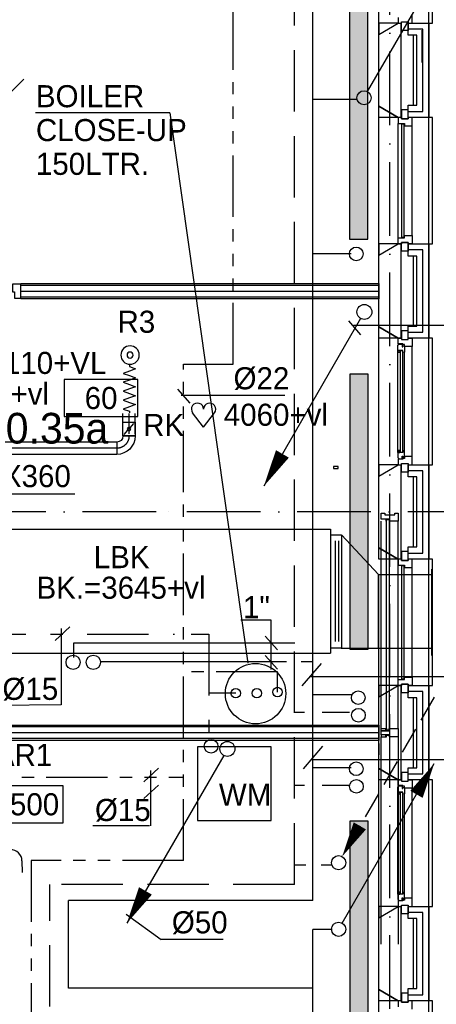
# Model space of a CAD drawing. Extents: x 25315 to 170951, y 867852 to 951952.
# Tile 67 of 119: x 131205 to 134603, y 894414 to 902440. Entities that reach past the tile are written whole.
import ezdxf
from ezdxf.enums import TextEntityAlignment as Align

# ---------------------------------------------------------------- set-up
doc = ezdxf.new("R2010")
doc.units = 0
doc.header["$LTSCALE"] = 100
for name, pattern in [('2322107', [2000, 1000, 1000]), ('2322108', [7, 5, -2]), ('2322109', [10, 5, -2, 1, -2]), ('2322110', [10, 5, -1, 1, -1, 1, -1]), ('2322111', [12, 5, -1, 1, -1, 1, -1, 1, -1]), ('2322121', [2000, 1000, 1000]), ('CENTER2', [11.25, 7.5, -1.25, 1.25, -1.25]), ('CENTER4', [5, 3.125, -0.625, 0.625, -0.625]), ('DASHDOT', [9, 6, -1.5, 0, -1.5]), ('LURETOUR', [6, 4, -2])]:
    doc.linetypes.add(name, pattern=pattern)
doc.layers.get('0').update_dxf_attribs({"linetype": 'CONTINUOUS'})
for name, color, linetype in [('AL$7----_STRAMIEN', 1, 'DASHDOT'), ('BOUW', 8, 'CONTINUOUS'), ('FL82----', 7, 'CONTINUOUS'), ('WL524---', 4, 'CONTINUOUS'), ('WL531---', 4, 'CONTINUOUS'), ('WL532---', 4, 'CONTINUOUS'), ('WL5327--', 4, 'CONTINUOUS'), ('WL561---', 4, 'CONTINUOUS'), ('WL561---_AANVOER', 4, 'CONTINUOUS'), ('WL561---_RETOUR', 4, 'CONTINUOUS'), ('WL570---', 3, 'CONTINUOUS'), ('WL570---_HARTLIJN', 7, 'CONTINUOUS'), ('WL570---_RETOUR', 3, 'CONTINUOUS'), ('WL570---_TOEVOER', 3, 'CONTINUOUS'), ('WM570---', 1, 'CONTINUOUS')]:
    doc.layers.add(name, color=color, linetype=linetype)
doc.styles.add('BURO-018', font='BUROFONT.shx', dxfattribs={"height": 180})
doc.styles.add('BURO-025', font='BUROFONT.shx', dxfattribs={"height": 250})

# ---------------------------------------------------------------- blocks, each defined once
blk = doc.blocks.new('LDV2121')
at = {"color": 0, "linetype": 'CONTINUOUS'}
blk.add_line((-0.25, -0.433), (-6.75, -11.691), dxfattribs=at)
blk.add_lwpolyline([(-6.75, -11.691, 0, 1, 0), (-5.5, -9.526, 1, 1, 0)], format="xyseb", dxfattribs=at)
blk.add_circle((0, 0), 0.5, dxfattribs=at)
blk = doc.blocks.new('LDV3108')
at = {"color": 0, "linetype": 'CONTINUOUS'}
for p, q in [((6.75, 11.691), (5.813, 10.068)), ((5.438, 9.418), (4.5, 7.794)), ((4.125, 7.145), (3.188, 5.521)), ((2.813, 4.871), (1.875, 3.248)), ((1.5, 2.598), (0.563, 0.974))]:
    blk.add_line(p, q, dxfattribs=at)
blk.add_lwpolyline([(0.25, 0.433, 0, 1, 0), (1.5, 2.598, 1, 1, 0)], format="xyseb", dxfattribs=at)
blk.add_circle((0, 0), 0.5, dxfattribs=at)
blk = doc.blocks.new('LDV1107')
at = {"color": 0, "linetype": 'CONTINUOUS'}
blk.add_line((0.25, 0.433), (6.75, 11.691), dxfattribs=at)
blk.add_lwpolyline([(6.75, 11.691, 0, 1, 0), (5.5, 9.526, 1, 1, 0)], format="xyseb", dxfattribs=at)
blk.add_circle((0, 0), 0.5, dxfattribs=at)
blk = doc.blocks.new('LU-ORND')
at = {"color": 0, "linetype": 'CONTINUOUS'}
for p, q in [((-3, 1.5), (-3, -1.5)), ((3, 1.5), (-3, 1.5)), ((3, -1.5), (3, 1.5)), ((-3, -1.5), (3, -1.5))]:
    blk.add_line(p, q, dxfattribs=at)
blk = doc.blocks.new('LU-1D-F-64187')
at = {"color": 0, "linetype": 'CONTINUOUS'}
for p, q in [((-195.6, 0), (-182, 0)), ((-182, 0), (-163.8, 50)), ((-163.8, 50), (-145.6, 0)), ((-145.6, 0), (-127.4, -50)), ((-127.4, -50), (-109.2, 0)), ((-109.2, 0), (-91, 50)), ((-91, 50), (-72.8, 0)), ((-72.8, 0), (-54.6, -50)), ((-54.6, -50), (-36.4, 0)), ((-36.4, 0), (-18.2, 50)), ((-18.2, 50), (0, 0)), ((0, 0), (18.2, -50)), ((18.2, -50), (36.4, 0)), ((36.4, 0), (54.6, 50)), ((54.6, 50), (72.8, 0)), ((72.8, 0), (91, -50)), ((91, -50), (109.2, 0)), ((109.2, 0), (127.4, 50)), ((127.4, 50), (145.6, 0)), ((145.6, 0), (163.8, -50)), ((163.8, -50), (182, 0)), ((182, 0), (195.6, 0))]:
    blk.add_line(p, q, dxfattribs=at)
blk = doc.blocks.new('2322401')
at = {"color": 0, "linetype": 'CONTINUOUS'}
for p, q in [((-0.5, 0.5, 1), (-0.5, 0.5)), ((-0.5, 0.5, 1), (-0.5, -0.5, 1)), ((0.5, 0.5, 1), (-0.5, 0.5, 1)), ((0.5, 0.5), (-0.5, 0.5)), ((-0.5, 0.5), (-0.5, -0.5)), ((0.5, 0.5, 1), (0.5, 0.5)), ((0.5, -0.5, 1), (0.5, 0.5, 1)), ((0.5, -0.5), (0.5, 0.5)), ((-0.5, -0.5, 1), (-0.5, -0.5)), ((-0.5, -0.5, 1), (0.5, -0.5, 1)), ((-0.5, -0.5), (0.5, -0.5)), ((0.5, -0.5, 1), (0.5, -0.5))]:
    blk.add_line(p, q, dxfattribs=at)
blk = doc.blocks.new('CVHATCH1')
at = {"color": 0, "linetype": 'CONTINUOUS'}
blk.add_solid([(-0.5, -0.5), (0.5, -0.5), (-0.5, 0.5), (0.5, 0.5)], dxfattribs=at)
blk = doc.blocks.new('HART')
at = {"color": 1}
for q in [(-39.7, 52.4), (39.7, 52.4)]:
    blk.add_line((0, 0), q, dxfattribs=at)
for centre, start, end in [((-22.1, 65.7), 0, 217.1867), ((22.1, 65.7), 322.8133, 180)]:
    blk.add_arc(centre, 22.1, start, end, dxfattribs=at)
blk = doc.blocks.new('LU-1D-K-64')
at = {"color": 0, "linetype": 'CONTINUOUS'}
for p, q in [((-0.5, 50), (0.5, 50)), ((-0.5, -50), (0.5, -50))]:
    blk.add_line(p, q, dxfattribs=at)
at = {"layer": 'WL570---_HARTLIJN', "linetype": 'CENTER2'}
blk.add_line((-0.5, 0), (0.5, 0), dxfattribs=at)
blk = doc.blocks.new('LU-1D-B--1-645A64')
at = {"color": 0, "linetype": 'CONTINUOUS'}
for p, q in [((-100, -50), (-100, 50)), ((-50, -100), (50, -100))]:
    blk.add_line(p, q, dxfattribs=at)
for radius in [150, 50]:
    blk.add_arc((-100, -100), radius, 0, 90, dxfattribs=at)
at = {"layer": 'WL570---_HARTLIJN', "linetype": 'CENTER4'}
blk.add_arc((-100, -100), 100, 0, 90, dxfattribs=at)
blk = doc.blocks.new('LU-1D-KL-646F')
at = {"color": 0, "linetype": 'CONTINUOUS'}
for p, q in [((-55.9, 50), (-55.9, -50)), ((55.9, 50), (-55.9, 50)), ((45.4, 40.7), (10.4, 9.3)), ((55.9, -50), (55.9, 50)), ((-55.9, -50), (55.9, -50)), ((-10.4, -9.3), (-45.4, -40.7))]:
    blk.add_line(p, q, dxfattribs=at)
blk.add_circle((0, 0), 14, dxfattribs=at)
blk = doc.blocks.new('LU-ORNAM-969610')
at = {"color": 0, "linetype": 'CONTINUOUS'}
for radius in [75, 25]:
    blk.add_circle((0, 0), radius, dxfattribs=at)
blk = doc.blocks.new('LDS')
at = {"color": 0, "linetype": 'CONTINUOUS'}
for p, q in [((0, 1), (1, 1)), ((0, -1), (1, -1))]:
    blk.add_line(p, q, dxfattribs=at)
blk.add_arc((0, 0), 1, 90, 270, dxfattribs=at)

msp = doc.modelspace()

# ---------------------------------------------------------------- linework, layer by layer
at = {"color": 2, "linetype": 'CONTINUOUS'}
for centre in [(131641.3, 897201.6), (131806.1, 897201.6)]:
    msp.add_circle(centre, 57.8, dxfattribs=at)
at = {"layer": 'AL$7----_STRAMIEN', "color": 1}
for p, q in [((134223.6, 877276.5), (134223.6, 949018.6)), ((132317.6, 898427.5), (129971.7, 898427.5)), ((135869.9, 898427.5), (132408.7, 898427.5))]:
    msp.add_line(p, q, dxfattribs=at)
at = {"layer": 'BOUW'}
for p, q in [((134543.6, 880107.5), (134543.6, 929347.5)), ((134133.6, 902320.3), (134133.6, 903535.1)), ((134573.6, 902412.7), (134573.6, 903442.7)), ((134407.6, 902412.7), (134407.6, 902479.7)), ((134133.6, 902320.3), (134293.6, 902412.7)), ((134133.6, 902412.7), (134133.6, 902320.3)), ((134293.6, 902412.7), (134133.6, 902412.7)), ((134133.6, 902320.3), (134293.6, 902412.7)), ((134293.6, 902456.7), (134293.6, 902412.7)), ((134293.6, 902412.7), (134318.6, 902412.7)), ((134293.6, 902412.7), (134313.6, 902412.7)), ((134313.6, 902412.7), (134313.6, 901642.7)), ((134318.6, 902351.7), (134318.6, 902422.7)), ((134318.6, 902422.7), (134374.6, 902422.7)), ((134318.6, 902422.7), (134374.6, 902422.7)), ((134318.6, 902412.7), (134318.6, 902422.7)), ((134374.6, 902422.7), (134374.6, 902351.7)), ((134374.6, 902422.7), (134374.6, 902412.7)), ((134374.6, 902412.7), (134407.6, 902412.7)), ((134374.6, 902412.7), (134543.6, 902412.7)), ((134374.6, 902312.7), (134374.6, 902412.7)), ((134543.6, 902412.7), (134543.6, 901642.7)), ((134543.6, 902412.7), (134573.6, 902412.7)), ((134133.6, 901735.1), (134133.6, 902320.3)), ((134374.6, 902351.7), (134318.6, 902351.7)), ((134493.6, 902362.7), (134374.6, 902362.7)), ((134493.6, 901692.7), (134493.6, 902362.7)), ((134443.6, 902312.7), (134374.6, 902312.7)), ((134443.6, 901742.7), (134443.6, 902312.7)), ((134293.6, 901642.7), (134133.6, 901735.1)), ((134374.6, 901642.7), (134374.6, 901742.7)), ((134374.6, 901742.7), (134443.6, 901742.7)), ((134374.6, 901692.7), (134493.6, 901692.7)), ((134313.6, 901642.7), (134293.6, 901642.7)), ((134543.6, 901642.7), (134374.6, 901642.7)), ((134154.6, 896661.2), (134154.6, 898351.7)), ((134196.6, 898364.7), (134217.6, 898364.7)), ((134196.6, 896648.2), (134196.6, 898364.7)), ((134217.6, 898364.7), (134217.6, 896648.2)), ((134293.6, 896661.2), (134293.6, 898351.7)), ((134217.6, 896648.2), (134196.6, 896648.2)), ((134133.6, 896540.5), (134133.6, 896448.1)), ((134154.6, 894903.7), (134154.6, 896594.2)), ((134293.6, 896594.2), (134293.6, 894903.7)), ((134133.6, 895120.3), (134293.6, 895212.7)), ((134293.6, 895212.7), (134313.6, 895212.7)), ((134313.6, 895212.7), (134313.6, 894442.7)), ((134374.6, 895212.7), (134543.6, 895212.7)), ((134374.6, 895112.7), (134374.6, 895212.7)), ((134543.6, 895212.7), (134543.6, 894442.7)), ((134133.6, 894535.1), (134133.6, 895120.3)), ((134313.6, 895112.7), (134313.6, 894542.7)), ((134493.6, 895162.7), (134374.6, 895162.7)), ((134493.6, 895162.7), (134374.6, 895162.7)), ((134443.6, 895112.7), (134374.6, 895112.7)), ((134413.6, 895112.7), (134413.6, 894542.7)), ((134443.6, 894542.7), (134443.6, 895112.7)), ((134493.6, 894492.7), (134493.6, 895162.7)), ((134493.6, 894492.7), (134493.6, 895162.7)), ((134133.6, 894535.1), (134293.6, 894442.7)), ((134133.6, 894442.7), (134133.6, 894535.1)), ((134133.6, 893320.3), (134133.6, 894535.1)), ((134293.6, 894442.7), (134133.6, 894535.1)), ((134374.6, 894442.7), (134374.6, 894542.7)), ((134374.6, 894542.7), (134443.6, 894542.7)), ((134318.6, 894503.7), (134318.6, 894432.7)), ((134374.6, 894503.7), (134318.6, 894503.7)), ((134374.6, 894432.7), (134374.6, 894503.7)), ((134374.6, 894492.7), (134493.6, 894492.7)), ((134374.6, 894492.7), (134493.6, 894492.7)), ((134293.6, 894442.7), (134133.6, 894442.7)), ((134293.6, 894442.7), (134293.6, 894392.7)), ((134318.6, 894442.7), (134293.6, 894442.7)), ((134313.6, 894442.7), (134293.6, 894442.7)), ((134318.6, 894442.7), (134318.6, 894442.7)), ((134318.6, 894432.7), (134318.6, 894442.7)), ((134374.6, 894432.7), (134318.6, 894432.7)), ((134318.6, 894432.7), (134374.6, 894432.7)), ((134374.6, 894442.7), (134374.6, 894432.7)), ((134407.6, 894442.7), (134374.6, 894442.7)), ((134543.6, 894442.7), (134374.6, 894442.7)), ((134407.6, 894375.7), (134407.6, 894442.7)), ((134573.6, 894442.7), (134543.6, 894442.7)), ((134573.6, 893412.7), (134573.6, 894442.7))]:
    msp.add_line(p, q, dxfattribs=at)
at = {"layer": 'BOUW', "color": 1}
for q in [(131334.5, 901679.9), (133065.7, 897195.7)]:
    msp.add_line((132428.9, 901679.9), q, dxfattribs=at)
at = {"layer": 'BOUW'}
for points in [[(134374.6, 901692.7), (134493.6, 901692.7), (134493.6, 902362.7), (134374.6, 902362.7)], [(134313.6, 902312.7), (134313.6, 901742.7)], [(134413.6, 902312.7), (134413.6, 901742.7)], [(134133.6, 900520.3), (134133.6, 901735.1)], [(134293.6, 900662.7), (134293.6, 901592.7)], [(134543.6, 900612.7), (134573.6, 900612.7), (134573.6, 901642.7), (134543.6, 901642.7)], [(134407.6, 900679.7), (134407.6, 901575.7)], [(134374.6, 899892.7), (134493.6, 899892.7), (134493.6, 900562.7), (134374.6, 900562.7)], [(134313.6, 900512.7), (134313.6, 899942.7)], [(134413.6, 900512.7), (134413.6, 899942.7)], [(131213.6, 900170.7), (131213.6, 900284.7), (131146.6, 900284.7), (131146.6, 900221.7), (131163.6, 900221.7), (131163.6, 900170.7), (131213.6, 900170.7)], [(131213.6, 900275.2), (134133.6, 900275.2)], [(131213.6, 900227.7), (134133.6, 900227.7)], [(131213.6, 900180.2), (134133.6, 900180.2)], [(134133.6, 898720.3), (134133.6, 899935.1)], [(134543.6, 898812.7), (134573.6, 898812.7), (134573.6, 899842.7), (134543.6, 899842.7)], [(134407.6, 898879.7), (134407.6, 899775.7)], [(134290.6, 898911.9), (134290.6, 899743.5)], [(134344.6, 898926.8), (134344.6, 899728.6)], [(134313.6, 898712.7), (134313.6, 898142.7)], [(134374.6, 898092.7), (134493.6, 898092.7), (134493.6, 898762.7), (134374.6, 898762.7)], [(134413.6, 898712.7), (134413.6, 898142.7)], [(134293.6, 897062.7), (134293.6, 897992.7)], [(134543.6, 897012.7), (134573.6, 897012.7), (134573.6, 898042.7), (134543.6, 898042.7)], [(134133.6, 896580.2), (127648.1, 896580.2), (127648.1, 897910.7)], [(134133.6, 896627.7), (127695.6, 896627.7), (127695.6, 897910.7)], [(134133.6, 896675.2), (127743.1, 896675.2), (127743.1, 897910.7)], [(134133.6, 896920.3), (134133.6, 897920.8)], [(134407.6, 897079.7), (134407.6, 897975.7)], [(134374.6, 896292.7), (134493.6, 896292.7), (134493.6, 896962.7), (134374.6, 896962.7)], [(134313.6, 896912.7), (134313.6, 896342.7)], [(134413.6, 896912.7), (134413.6, 896342.7)], [(134133.6, 895120.3), (134133.6, 896335.1)], [(134543.6, 895212.7), (134573.6, 895212.7), (134573.6, 896242.7), (134543.6, 896242.7)], [(134290.6, 895311.9), (134290.6, 896143.5)], [(134407.6, 895279.7), (134407.6, 896175.7)], [(134344.6, 895326.8), (134344.6, 896128.6)]]:
    msp.add_lwpolyline(points, dxfattribs=at)
for points in [[(134293.6, 901642.7), (134133.6, 901642.7), (134133.6, 901735.1)], [(134318.6, 901632.7), (134374.6, 901632.7), (134374.6, 901703.7), (134318.6, 901703.7)], [(134293.6, 901592.7), (134293.6, 901592.7), (134344.6, 901592.7), (134344.6, 901575.7), (134407.6, 901575.7), (134407.6, 901575.7), (134407.6, 901575.7), (134407.6, 901575.7), (134407.6, 901575.7), (134407.6, 901642.7), (134374.6, 901642.7), (134374.6, 901632.7), (134318.6, 901632.7), (134318.6, 901642.7), (134318.6, 901642.7), (134293.6, 901642.7)], [(134319.6, 900667.7), (134340.6, 900667.7), (134340.6, 901587.7), (134319.6, 901587.7)], [(134293.6, 900662.7), (134293.6, 900662.7), (134344.6, 900662.7), (134344.6, 900679.7), (134407.6, 900679.7), (134407.6, 900679.7), (134407.6, 900679.7), (134407.6, 900679.7), (134407.6, 900679.7), (134407.6, 900612.7), (134374.6, 900612.7), (134374.6, 900622.7), (134318.6, 900622.7), (134318.6, 900612.7), (134318.6, 900612.7), (134293.6, 900612.7)], [(134293.6, 900612.7), (134133.6, 900612.7), (134133.6, 900520.3)], [(134313.6, 899842.7), (134293.6, 899842.7), (134133.6, 899935.1), (134133.6, 900520.3), (134293.6, 900612.7), (134313.6, 900612.7)], [(134318.6, 900622.7), (134374.6, 900622.7), (134374.6, 900551.7), (134318.6, 900551.7)], [(134374.6, 899942.7), (134443.6, 899942.7), (134443.6, 900512.7), (134374.6, 900512.7), (134374.6, 900612.7), (134543.6, 900612.7), (134543.6, 899842.7), (134374.6, 899842.7)], [(131213.6, 900290.2), (134133.6, 900290.2), (134133.6, 900165.2), (131213.6, 900165.2)], [(134293.6, 899842.7), (134133.6, 899842.7), (134133.6, 899935.1)], [(134293.6, 899842.7), (134318.6, 899842.7), (134318.6, 899832.7), (134374.6, 899832.7), (134374.6, 899842.7), (134407.6, 899842.7), (134407.6, 899775.7), (134344.6, 899775.7), (134344.6, 899792.7), (134329.6, 899792.7), (134329.6, 899798.7), (134293.6, 899798.7)], [(134318.6, 899832.7), (134374.6, 899832.7), (134374.6, 899903.7), (134318.6, 899903.7)], [(134290.6, 899786), (134294.8, 899788.4), (134294.8, 899795.5), (134324.6, 899795.5), (134324.6, 899773), (134329.6, 899773), (134329.6, 899781), (134344.6, 899781), (134344.6, 899775.7), (134344.6, 899728.6), (134331.6, 899726.5), (134331.6, 899743.5), (134290.6, 899743.5)], [(134292.9, 899743.5), (134306.4, 899743.5), (134306.4, 899726.5), (134292.9, 899726.5)], [(134308.6, 898913.9), (134329.6, 898913.9), (134329.6, 899741.5), (134308.6, 899741.5)], [(134290.6, 898869.4), (134294.8, 898866.9), (134294.8, 898859.9), (134324.6, 898859.9), (134324.6, 898882.4), (134329.6, 898882.4), (134329.6, 898874.4), (134344.6, 898874.4), (134344.6, 898879.7), (134344.6, 898926.8), (134331.6, 898928.9), (134331.6, 898911.9), (134290.6, 898911.9)], [(134292.9, 898911.9), (134306.4, 898911.9), (134306.4, 898928.9), (134292.9, 898928.9)], [(134293.6, 898812.7), (134318.6, 898812.7), (134318.6, 898822.7), (134374.6, 898822.7), (134374.6, 898812.7), (134407.6, 898812.7), (134407.6, 898879.7), (134344.6, 898879.7), (134344.6, 898862.7), (134329.6, 898862.7), (134329.6, 898856.7), (134293.6, 898856.7)], [(133801.7, 898798.9), (133763.7, 898798.9), (133763.7, 898781.9), (133801.7, 898781.9)], [(134313.6, 898042.7), (134293.6, 898042.7), (134133.6, 898135.1), (134133.6, 898720.3), (134293.6, 898812.7), (134313.6, 898812.7)], [(134293.6, 898812.7), (134133.6, 898812.7), (134133.6, 898720.3)], [(134318.6, 898822.7), (134374.6, 898822.7), (134374.6, 898751.7), (134318.6, 898751.7)], [(134374.6, 898142.7), (134443.6, 898142.7), (134443.6, 898712.7), (134374.6, 898712.7), (134374.6, 898812.7), (134543.6, 898812.7), (134543.6, 898042.7), (134374.6, 898042.7)], [(134221.6, 898351.7), (134221.6, 898368.7), (134154.6, 898368.7), (134154.6, 898418.7), (134184.1, 898418.7), (134184.1, 898404.7), (134264.1, 898404.7), (134264.1, 898418.7), (134293.6, 898418.7), (134293.6, 898351.7)], [(134192.6, 898351.7), (134196.6, 898351.7), (134196.6, 898364.7), (134217.6, 898364.7), (134217.6, 898351.7), (134221.6, 898351.7), (134221.6, 898368.7), (134192.6, 898368.7)], [(134293.6, 898042.7), (134133.6, 898042.7), (134133.6, 898135.1)], [(134318.6, 898032.7), (134374.6, 898032.7), (134374.6, 898103.7), (134318.6, 898103.7)], [(134293.6, 897992.7), (134293.6, 897992.7), (134344.6, 897992.7), (134344.6, 897975.7), (134407.6, 897975.7), (134407.6, 897975.7), (134407.6, 897975.7), (134407.6, 897975.7), (134407.6, 897975.7), (134407.6, 898042.7), (134374.6, 898042.7), (134374.6, 898032.7), (134318.6, 898032.7), (134318.6, 898042.7), (134318.6, 898042.7), (134293.6, 898042.7)], [(134319.6, 897067.7), (134340.6, 897067.7), (134340.6, 897987.7), (134319.6, 897987.7)], [(134133.6, 896565.2), (127633.1, 896565.2), (127633.1, 897910.7), (127758.1, 897910.7), (127758.1, 896690.2), (134133.6, 896690.2)], [(134293.6, 897062.7), (134293.6, 897062.7), (134344.6, 897062.7), (134344.6, 897079.7), (134407.6, 897079.7), (134407.6, 897079.7), (134407.6, 897079.7), (134407.6, 897079.7), (134407.6, 897079.7), (134407.6, 897012.7), (134374.6, 897012.7), (134374.6, 897022.7), (134318.6, 897022.7), (134318.6, 897012.7), (134318.6, 897012.7), (134293.6, 897012.7)], [(134318.6, 897022.7), (134374.6, 897022.7), (134374.6, 896951.7), (134318.6, 896951.7)], [(134293.6, 897012.7), (134133.6, 897012.7), (134133.6, 896920.3)], [(134313.6, 896242.7), (134293.6, 896242.7), (134133.6, 896335.1), (134133.6, 896920.3), (134293.6, 897012.7), (134313.6, 897012.7)], [(134374.6, 896342.7), (134443.6, 896342.7), (134443.6, 896912.7), (134374.6, 896912.7), (134374.6, 897012.7), (134543.6, 897012.7), (134543.6, 896242.7), (134374.6, 896242.7)], [(134293.6, 896594.2), (134221.6, 896594.2), (134221.6, 896611.2), (134154.6, 896611.2), (134154.6, 896644.2), (134221.6, 896644.2), (134221.6, 896661.2), (134293.6, 896661.2)], [(134192.6, 896644.2), (134154.6, 896644.2), (134154.6, 896661.2), (134192.6, 896661.2)], [(134192.6, 896661.2), (134196.6, 896661.2), (134196.6, 896648.2), (134217.6, 896648.2), (134217.6, 896661.2), (134221.6, 896661.2), (134221.6, 896644.2), (134192.6, 896644.2)], [(134192.6, 896611.2), (134154.6, 896611.2), (134154.6, 896594.2), (134192.6, 896594.2)], [(134192.6, 896594.2), (134196.6, 896594.2), (134196.6, 896607.2), (134217.6, 896607.2), (134217.6, 896594.2), (134221.6, 896594.2), (134221.6, 896611.2), (134192.6, 896611.2)], [(134293.6, 896242.7), (134133.6, 896242.7), (134133.6, 896335.1)], [(134318.6, 896232.7), (134374.6, 896232.7), (134374.6, 896303.7), (134318.6, 896303.7)], [(134293.6, 896242.7), (134318.6, 896242.7), (134318.6, 896232.7), (134374.6, 896232.7), (134374.6, 896242.7), (134407.6, 896242.7), (134407.6, 896175.7), (134344.6, 896175.7), (134344.6, 896192.7), (134329.6, 896192.7), (134329.6, 896198.7), (134293.6, 896198.7)], [(134290.6, 896186), (134294.8, 896188.4), (134294.8, 896195.5), (134324.6, 896195.5), (134324.6, 896173), (134329.6, 896173), (134329.6, 896181), (134344.6, 896181), (134344.6, 896175.7), (134344.6, 896128.6), (134331.6, 896126.5), (134331.6, 896143.5), (134290.6, 896143.5)], [(134292.9, 896143.5), (134306.4, 896143.5), (134306.4, 896126.5), (134292.9, 896126.5)], [(134308.6, 895313.9), (134329.6, 895313.9), (134329.6, 896141.5), (134308.6, 896141.5)], [(134290.6, 895269.4), (134294.8, 895266.9), (134294.8, 895259.9), (134324.6, 895259.9), (134324.6, 895282.4), (134329.6, 895282.4), (134329.6, 895274.4), (134344.6, 895274.4), (134344.6, 895279.7), (134344.6, 895326.8), (134331.6, 895328.9), (134331.6, 895311.9), (134290.6, 895311.9)], [(134292.9, 895311.9), (134306.4, 895311.9), (134306.4, 895328.9), (134292.9, 895328.9)], [(134293.6, 895212.7), (134318.6, 895212.7), (134318.6, 895222.7), (134374.6, 895222.7), (134374.6, 895212.7), (134407.6, 895212.7), (134407.6, 895279.7), (134344.6, 895279.7), (134344.6, 895262.7), (134329.6, 895262.7), (134329.6, 895256.7), (134293.6, 895256.7)], [(134293.6, 895212.7), (134133.6, 895212.7), (134133.6, 895120.3)], [(134318.6, 895222.7), (134374.6, 895222.7), (134374.6, 895151.7), (134318.6, 895151.7)]]:
    msp.add_lwpolyline(points, close=True, dxfattribs=at)
at = {"layer": 'FL82----'}
msp.add_lwpolyline([(132655.9, 895911.6), (133255.9, 895911.6), (133255.9, 896511.6), (132655.9, 896511.6)], close=True, dxfattribs=at)
at = {"layer": 'WL531---', "linetype": '2322109'}
for p, q in [((130756.2, 897431.7), (132466.8, 897431.7)), ((132603, 897431.7), (132747.5, 897431.7)), ((132747.5, 897431.7), (132747.5, 896580.7)), ((132967.8, 896949.9), (132747.5, 896949.9))]:
    msp.add_line(p, q, dxfattribs=at)
at = {"layer": 'WL532---', "linetype": '2322110'}
for p, q in [((132542.7, 895587.3), (132542.7, 899631.5)), ((132542.7, 899631.5), (132947.9, 899631.5)), ((133308, 897125.2), (132542.7, 897125.2)), ((133308, 896959), (133308, 897125.2)), ((130422.4, 896264.2), (132541.1, 896264.2)), ((132542.7, 895587.3), (131299.2, 895587.3)), ((131299.2, 895587.3), (131299.2, 891738.9))]:
    msp.add_line(p, q, dxfattribs=at)
at = {"layer": 'WL532---', "color": 3}
msp.add_circle((133129.3, 896946.3), 246.5, dxfattribs=at)
at = {"layer": 'WL5327--', "linetype": '2322111'}
msp.add_line((132947.9, 899631.5), (132947.9, 904822.1), dxfattribs=at)
at = {"layer": 'WL561---', "color": 1}
for p, q in [((133368.1, 899377), (132523.8, 899377)), ((131494.6, 897380), (131614.1, 897490.3)), ((131544.9, 897477.9), (131544.9, 896855.2)), ((133510.3, 897009.5), (133666.5, 897191.7)), ((133579.4, 897085.1), (135375.9, 897085.1)), ((131544.9, 896855.2), (130946.9, 896850)), ((133520.7, 896334.8), (133677, 896517)), ((133579.4, 896410.4), (135307.5, 896410.4)), ((132219.1, 896228.3), (132338.7, 896338.6)), ((132274.3, 895869.8), (132274.3, 896320.2)), ((132219.1, 896090.4), (132338.7, 896200.7)), ((132265.1, 895867.7), (131802.5, 895867.7))]:
    msp.add_line(p, q, dxfattribs=at)
for centre, radius in [((133950.1, 900531, -120), 55.7), ((132967.8, 896949.9), 39), ((133139.4, 896949.9), 39), ((133308, 896959), 39), ((133966.2, 896913.5, -120), 55.7), ((133968, 896770.2, -120), 55.7), ((132766.4, 896517.8), 55.7), ((133950.1, 896333.8, -120), 55.7), ((133951.8, 896190.6, -120), 55.7)]:
    msp.add_circle(centre, radius, dxfattribs=at)
at = {"layer": 'WL561---_AANVOER', "linetype": '2322107'}
for p, q in [((133597.2, 902308.7), (133597.2, 903436.1)), ((133597.2, 898184.2), (133597.2, 902348.6)), ((133951.2, 901789.8), (133597.2, 901789.8)), ((133909.3, 900530.1), (133597.2, 900530.1)), ((133597.2, 895259), (133597.2, 898237)), ((133909.3, 896935.3), (133597.2, 896935.3)), ((133909.3, 896340.5), (133597.2, 896340.5)), ((131602.5, 894545.6), (131602.5, 895259)), ((133597.2, 895259), (131602.5, 895259)), ((133597.2, 887513.3), (133597.2, 895024.6)), ((133753.3, 895024.6), (133597.2, 895024.6)), ((133597.2, 894545.6), (131602.5, 894545.6))]:
    msp.add_line(p, q, dxfattribs=at)
at = {"layer": 'WL561---_AANVOER', "color": 3, "linetype": '2322121'}
for p, q in [((130650.6, 898285.8), (133740.6, 898285.8)), ((133740.6, 898285.8), (133740.6, 897275.8)), ((133740.6, 898240.8), (133828.7, 898240.8)), ((133830.6, 898240.8), (133830.6, 897320.8)), ((130650.6, 897275.8), (133740.6, 897275.8)), ((133740.6, 897320.8), (133830.6, 897320.8))]:
    msp.add_line(p, q, dxfattribs=at)
at = {"layer": 'WL561---_AANVOER', "linetype": '2322121'}
for p, q in [((131648.2, 897361.4), (133450.1, 897361.4)), ((131868.8, 897207.5), (133381.4, 897207.5)), ((133501.3, 897207.5), (133598.5, 897207.5))]:
    msp.add_line(p, q, dxfattribs=at)
at = {"layer": 'WL561---_RETOUR', "linetype": '2322108'}
for p, q in [((133447.2, 895391), (133447.2, 908860.8)), ((131648.2, 897240.6), (131648.2, 897361.4)), ((133529, 896792.5), (133447.2, 896792.5)), ((133896.6, 896792.5), (133672.3, 896792.5)), ((133529, 896197.7), (133447.2, 896197.7)), ((133896.6, 896197.7), (133672.3, 896197.7)), ((133539.3, 895549.6), (133447.2, 895549.6)), ((133751.1, 895549.6), (133665.5, 895549.6)), ((131452.5, 894395.6), (131452.5, 895391)), ((133447.2, 895391), (131452.5, 895391))]:
    msp.add_line(p, q, dxfattribs=at)
at = {"layer": 'WL570---', "color": 1}
for p, q in [((134485.8, 902355.4), (134485.8, 902091.2)), ((130613.2, 898574.8), (131655.1, 898574.8)), ((133257.1, 897546.3), (133008.1, 897546.3)), ((133257.1, 897143.8), (133257.1, 897546.3))]:
    msp.add_line(p, q, dxfattribs=at)
at = {"layer": 'WL570---'}
msp.add_line((134131.4, 897917), (133830.6, 898241.9), dxfattribs=at)
at = {"layer": 'WL570---_HARTLIJN', "color": 1, "linetype": 'CONTINUOUS'}
for p, q in [((133886.3, 899983.8), (133985.5, 899872.3)), ((134958.1, 899947.9), (133927.7, 899947.9)), ((132492.9, 899426.9), (132592.1, 899315.3)), ((133208, 897413.7), (133307.2, 897302.1)), ((133208, 897257), (133307.2, 897145.4)), ((132073.2, 895148.2), (132360.7, 894942.9)), ((132865.6, 894942.9), (132360.7, 894942.9))]:
    msp.add_line(p, q, dxfattribs=at)
at = {"layer": 'WL570---_TOEVOER'}
for p, q in [((134131.4, 897318.4), (134131.4, 897917.3)), ((134131.4, 897917), (134560.8, 897917)), ((134566.2, 897256.1), (134566.2, 897961.5)), ((133828.7, 897317), (134568.3, 897317))]:
    msp.add_line(p, q, dxfattribs=at)
at = {"layer": 'WM570---'}
for p, q in [((131029.7, 901746.7), (131239.3, 901956.2)), ((133779.1, 898192.8), (133779.1, 897371.3)), ((133804.8, 898192.8), (133804.8, 897371.3))]:
    msp.add_line(p, q, dxfattribs=at)

# ---------------------------------------------------------------- block references
at = {"layer": 'WL524---', "color": 2, "xscale": 121.5, "yscale": 121.5, "zscale": 121.5}
for p in [(134016.7, 900057.8), (132899.6, 896495.8)]:
    msp.add_blockref('LDV2121', p, dxfattribs=at)
at = {"layer": 'WL531---', "color": 2, "xscale": 94.5, "yscale": 94.5, "zscale": 94.5, "rotation": 270.6028417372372}
msp.add_blockref('LDS', (131129.8, 895581.6), dxfattribs=at)
at = {"layer": 'WL561---', "yscale": 150, "rotation": 90}
for name, p, xscale, zscale in [('2322401', (133969.7, 902010.5, 120), 2720, 400), ('CVHATCH1', (133969.7, 902010.5, 120), 2720, 2720), ('2322401', (133972.7, 898429.7, 120), 2240, 400), ('CVHATCH1', (133972.7, 898429.7, 120), 2240, 2240), ('2322401', (133972.7, 894786.6, 120), 2240, 400), ('CVHATCH1', (133972.7, 894786.6, 120), 2240, 2240)]:
    msp.add_blockref(name, p, dxfattribs=dict(at, xscale=xscale, zscale=zscale))
at = {"layer": 'WL561---_AANVOER', "color": 2, "xscale": 115.5, "yscale": 115.5, "zscale": 115.5}
for p in [(134014.2, 901803.2), (133806.4, 895025.4)]:
    msp.add_blockref('LDV1107', p, dxfattribs=at)
at = {"layer": 'WL561---_RETOUR', "color": 2, "xscale": 115.5, "yscale": 115.5, "zscale": 115.5}
msp.add_blockref('LDV3108', (133806.4, 895568.3), dxfattribs=at)
at = {"layer": 'WL570---_RETOUR', "xscale": -1, "rotation": 180}
msp.add_blockref('LU-ORNAM-969610', (132105.8, 899705.7), dxfattribs=at)
at = {"layer": 'WL570---_RETOUR', "linetype": 'LURETOUR', "rotation": 270}
msp.add_blockref('LU-1D-F-64187', (132100.4, 899429.7), dxfattribs=at)
at = {"layer": 'WL570---_RETOUR', "linetype": 'LURETOUR'}
for name, p, xscale, rotation in [('LU-1D-K-64', (132097.1, 899146), 164.8789112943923, 90), ('LU-1D-B--1-645A64', (132097.1, 898946.4), -1, 180)]:
    msp.add_blockref(name, p, dxfattribs=dict(at, xscale=xscale, rotation=rotation))
at = {"layer": 'WL570---_RETOUR', "linetype": 'CONTINUOUS', "xscale": -1, "rotation": 90}
msp.add_blockref('LU-1D-KL-646F', (132097.1, 899103.6), dxfattribs=at)
at = {"layer": 'WL570---_RETOUR', "linetype": 'LURETOUR', "xscale": -3000.526602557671}
msp.add_blockref('LU-1D-K-64', (130496.9, 898946.4), dxfattribs=at)
at = {"layer": 'WM570---'}
ref = msp.add_blockref('LU-ORND', (131869.6, 899355.9), dxfattribs=dict(at, xscale=100, yscale=100, zscale=100))
ref.add_attrib('LU_TEXT1', '60', dxfattribs={"layer": '0', "color": 1, "linetype": 'CONTINUOUS', "height": 180, "style": 'BURO-018'}).set_placement((131869.6, 899355.9), align=Align.MIDDLE)
at = {"layer": 'WM570---', "xscale": 2.25, "yscale": 2.25, "zscale": 2.25}
msp.add_blockref('HART', (132705, 899117.4), dxfattribs=at)
at = {"layer": 'WM570---'}
ref = msp.add_blockref('LU-ORND', (131260, 896044.6), dxfattribs=dict(at, xscale=100, yscale=100, zscale=100))
ref.add_attrib('LU_TEXT1', '2500', dxfattribs={"layer": '0', "color": 1, "linetype": 'CONTINUOUS', "height": 180, "style": 'BURO-018'}).set_placement((131260, 896044.6), align=Align.MIDDLE)

# ---------------------------------------------------------------- texts
at = {"layer": 'BOUW', "color": 1, "style": 'BURO-018'}
for s, p in [('OK.DEK=4110+VL', (129892.5, 899552.1)), ('PL.h.=3740+vl ', (129892.5, 899300.6)), ('LBK', (131809.5, 897969)), ('AR1', (131003, 896357.2)), ('WM', (132830.2, 896033.1))]:
    msp.add_text(s, height=180, dxfattribs=at).set_placement(p)
at = {"layer": 'BOUW', "style": 'BURO-025'}
msp.add_text('0.35a', height=250, dxfattribs=at).set_placement((131091.8, 898984.8))
at = {"layer": 'WL532---', "color": 1, "style": 'BURO-018'}
for s, p in [('BOILER', (131337.8, 901726.1)), ('CLOSE-UP', (131337.8, 901450)), ('150LTR.', (131337.8, 901174.8))]:
    msp.add_text(s, height=180, dxfattribs=at).set_placement(p)
at = {"layer": 'WL570---', "color": 1, "style": 'BURO-018'}
for s, p in [('R3', (132003.2, 899887.6)), ('RK', (132212.5, 899045.7)), ('400X360', (130659, 898629.5)), ('BK.=3645+vl', (131342.4, 897719.9)), ('1"', (133026.6, 897561.5))]:
    msp.add_text(s, height=180, dxfattribs=at).set_placement(p)
at = {"layer": 'WL570---_HARTLIJN', "color": 1, "linetype": 'CENTER4', "style": 'BURO-018'}
for s, p in [('%%c22', (132949.6, 899426.9)), ('%%c15', (131065, 896895.5)), ('%%c15', (131819.4, 895908.3)), ('%%c50', (132446.5, 894992.5))]:
    msp.add_text(s, height=180, dxfattribs=at).set_placement(p)
at = {"layer": 'WM570---', "color": 1, "style": 'BURO-018'}
msp.add_text('4060+vl', height=180, dxfattribs=at).set_placement((132870, 899129.6))

doc.saveas('drawing.dxf')
